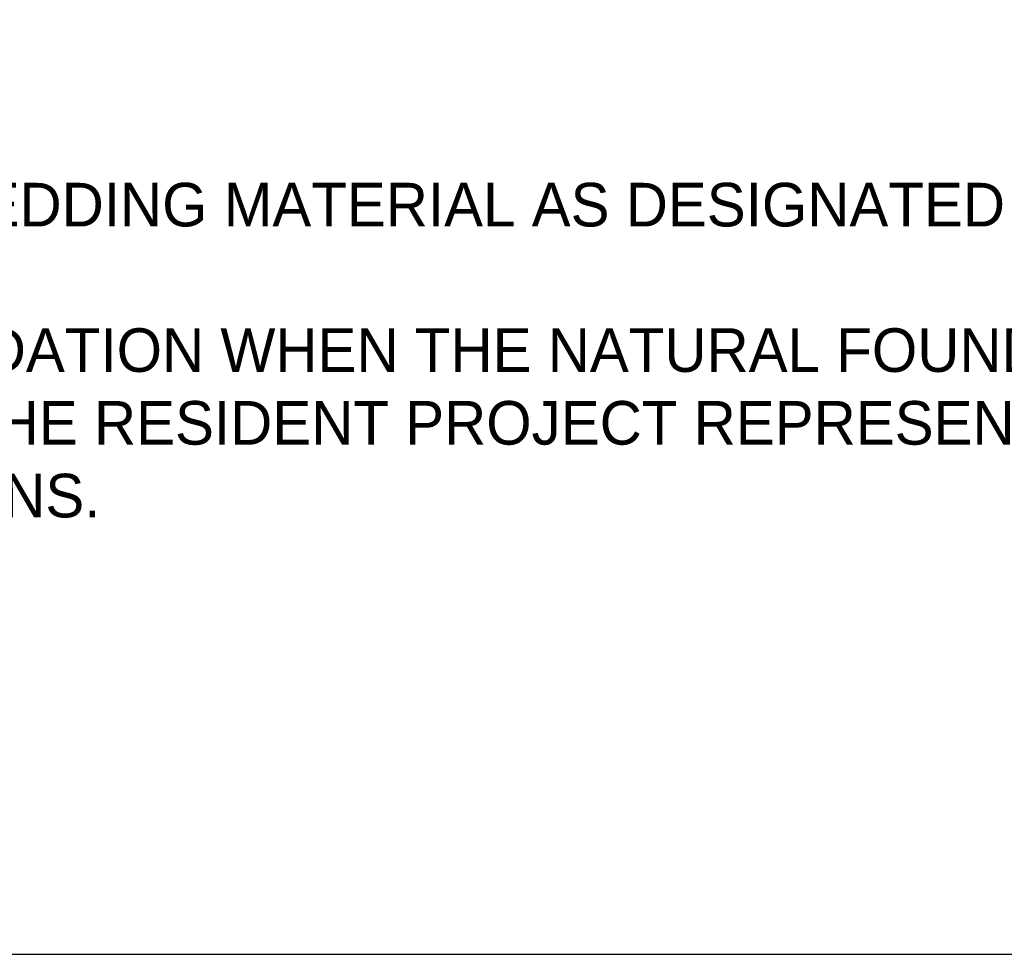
# Paper-space layout 'UM_01' of a CAD drawing. Header units: feet. Extents: x -2.3 to 50.9, y -37.3 to 22.
# Tile 2 of 26: x 23.2 to 25.4, y -37.1 to -35.1. Entities that reach past the tile are written whole.
import ezdxf

# ---------------------------------------------------------------- set-up
doc = ezdxf.new("R2010")
doc.units = ezdxf.units.FT
doc.header["$MEASUREMENT"] = 0
doc.layers.add('SH_Half', color=8, linetype='Continuous', plot=False)
doc.layers.add('SH_TextM', color=7, linetype='Continuous')
doc.styles.add('SD Small (0.10)', font='font30.shx', dxfattribs={"height": 0.1})

# ---------------------------------------------------------------- blocks, each defined once
blk = doc.blocks.new('SD-117')
at = {"layer": 'SH_Half'}
blk.add_lwpolyline([(0.5454, 0.25), (7.9454, 0.25), (7.9454, 10.75), (0.5454, 10.75)], close=True, dxfattribs=at)
at = {"layer": 'SH_TextM', "insert": (1.0454, 1.25), "char_height": 0.1, "width": 6.417159, "attachment_point": 7, "style": 'SD Small (0.10)'}
blk.add_mtext('\\pxi-2.7,l2.7,t2.7;NOTES:\\P\\P1.^IUSE GRANULAR BEDDING MATERIAL AS DESIGNATED IN THE APPLICABLE PIPE SPECIFICATION.\\P\\pi0,l0,tz;\\P\\pi-2.7,l2.7,t2.7;2.^IUSE STONE FOUNDATION WHEN THE NATURAL FOUNDATION PROVES UNSUITABLE AS DETERMINED BY THE RESIDENT PROJECT REPRESENTATIVE AND IN ACCORDANCE WITH THE SPECIFICATIONS.', dxfattribs=at)

psp = doc.layouts.new('UM_01')

# ---------------------------------------------------------------- block references
at = {"xscale": 0.9561843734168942, "yscale": 0.9561843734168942, "zscale": 0.07968203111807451}
psp.add_blockref('SD-117', (20.7661, -37.3423), dxfattribs=at)

doc.saveas('drawing.dxf')
